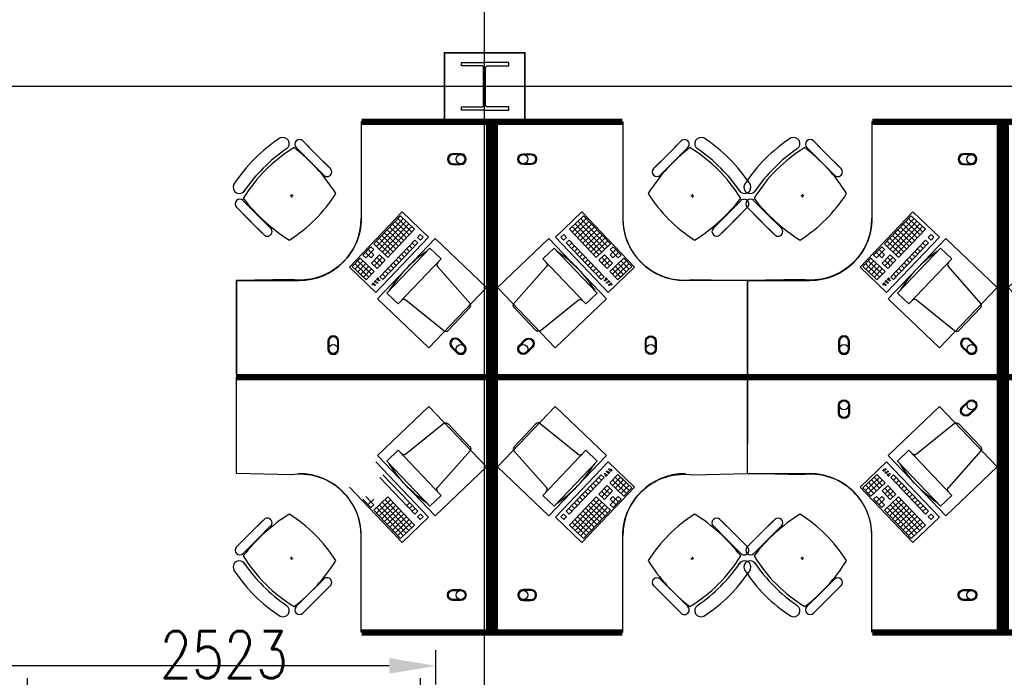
# Model space of a CAD drawing. Header units: millimetres. Extents: x -312551 to 250764, y -35891 to 59426.
# Tile 115 of 256: x -100595 to -94274, y 32414 to 36638. Entities that reach past the tile are written whole.
import ezdxf

# ---------------------------------------------------------------- set-up
doc = ezdxf.new("R2010")
doc.units = ezdxf.units.MM
doc.header["$LTSCALE"] = 2.5
for name, color, linetype in [('FO-00 - FURN$0$FURNITURE', 22, 'Continuous'), ('FO-00 - FURN$0$SP-01$0$FIT-OUT$0$FURNITURE', 22, 'Continuous'), ('NF ARCH', 4, 'Continuous'), ('NF-AS BUILT', 7, 'Continuous'), ('NF-GRIDS', 252, 'Continuous'), ('NF-SPAN', 150, 'Continuous'), ('NF-Steel columns', 6, 'Continuous')]:
    doc.layers.add(name, color=color, linetype=linetype)
doc.styles.add('ROMANS', font='romans.shx', dxfattribs={"width": 0.8})
doc.dimstyles.new('100NFDIM', dxfattribs={"dimscale": 100, "dimtxt": 3, "dimasz": 3, "dimexe": 1, "dimexo": 1, "dimgap": 1, "dimtad": 1, "dimdec": 0, "dimdsep": 46, "dimtxsty": 'ROMANS', "dimcen": 3, "dimclrd": 4, "dimclre": 4, "dimclrt": 1, "dimaunit": 1, "dimadec": 0, "dimazin": 0, "dimtfac": 1, "dimtdec": 0, "dimtmove": 0, "dimatfit": 3, "dimfxl": 0, "dimtolj": 1, "dimarcsym": 0})

# ---------------------------------------------------------------- blocks, each defined once
blk = doc.blocks.new('305')
at = {"layer": 'NF-Steel columns', "color": 2, "linetype": 'Continuous'}
for points in [[(0, -152.5), (-156, -152.5), (-156, -132), (-19.2, -132, 0.414214), (-6.5, -119.3), (-6.5, 119.3, 0.414214), (-19.2, 132), (-156, 132), (-156, 152.5), (0, 152.5)], [(0, -152.5), (149, -152.5), (149, -132), (19.2, -132, -0.414214), (6.5, -119.3), (6.5, 119.3, -0.414214), (19.2, 132), (149, 132), (149, 152.5), (0, 152.5)]]:
    blk.add_lwpolyline(points, format="xyb", dxfattribs=at)
blk = doc.blocks.new('*D197')
at = {"layer": 'Defpoints', "color": 0}
for p in [(-98022.5, 32309.3), (-100545, 32026.1), (-98022.5, 32026.1)]:
    blk.add_point(p, dxfattribs=at)
at = {"layer": 'NF ARCH', "color": 4, "lineweight": -2}
for p, q in [((-100545, 32126.1), (-100545, 32409.3)), ((-98022.5, 32126.1), (-98022.5, 32409.3)), ((-100245, 32309.3), (-98322.5, 32309.3))]:
    blk.add_line(p, q, dxfattribs=at)
at = {"layer": 'NF ARCH', "color": 4}
for points in [[(-100245, 32359.3), (-100245, 32259.3), (-100545, 32309.3)], [(-98322.5, 32359.3), (-98322.5, 32259.3), (-98022.5, 32309.3)]]:
    blk.add_solid(points, dxfattribs=at)
at = {"layer": 'NF ARCH', "color": 1, "insert": (-99283.7, 32559.3), "char_height": 300, "attachment_point": 5, "style": 'ROMANS'}
blk.add_mtext('\\A1;2523', dxfattribs=at)
blk = doc.blocks.new('FO-00 - FURN$0$SP-01$0$FIT-OUT$0$PC')
at = {"layer": 'FO-00 - FURN$0$SP-01$0$FIT-OUT$0$FURNITURE', "linetype": 'Continuous'}
for p, q in [((241.8, -93.1), (98, -236.8)), ((268.8, -92), (509.4, -294.6)), ((96.9, -263.9), (299.5, -504.5))]:
    blk.add_line(p, q, dxfattribs=at)
blk.add_lwpolyline([(276, -553.9), (346.7, -624.6), (629.5, -341.8), (558.8, -271)], close=True, dxfattribs=at)
for centre, radius, start, end in [((255.9, -107.2), 20, 49.89909, 135), ((112.2, -251), 20, 135, 220.10091), ((522.3, -279.3), 20, 229.89909, 315), ((-109.9, 114.8), 864, 303.17791, 326.82209), ((284.2, -517.4), 20, 315, 40.10091)]:
    blk.add_arc(centre, radius, start, end, dxfattribs=at)
blk = doc.blocks.new('desk')
at = {"layer": 'FO-00 - FURN$0$FURNITURE', "extrusion": (6.58823e-06, 1.6454e-07, 1)}
blk.add_line((184739.1, 75571.8, 0), (184169.1, 75571.7, 0), dxfattribs=at)
at = {"layer": 'FO-00 - FURN$0$FURNITURE'}
for p, q in [((184170.2, 75552.8), (184170.2, 74952.8)), ((183794.8, 75449.6), (183883.4, 75361)), ((183962.2, 75282.1), (183820.8, 75423.5)), ((183690.8, 75399.2), (183690.9, 75399.1)), ((183752.3, 75407.1), (183840.9, 75318.5)), ((183919.8, 75239.7), (183778.4, 75381.1)), ((183972, 75272.4), (183883.4, 75361)), ((183929.5, 75229.9), (183840.9, 75318.5)), ((183723.8, 75107.2), (183722.8, 75087.2)), ((183411.4, 75066.2), (183500, 74977.6)), ((183733.3, 75097.7), (183713.3, 75096.7)), ((183369, 75023.8), (183457.6, 74935.2)), ((183536.4, 74856.3), (183395, 74997.7)), ((183588.6, 74889), (183500, 74977.6)), ((184094.3, 74639.5), (184432.6, 74994)), ((184432.6, 74994), (184602.6, 74831.8)), ((184432.6, 74994), (184602.6, 74831.8)), ((184432.6, 74994), (184602.6, 74831.8)), ((183546.2, 74846.6), (183457.6, 74935.2)), ((184422.6, 74969), (184250, 74788.2)), ((184440.7, 74951.8), (184268.1, 74770.9)), ((184458.7, 74934.5), (184286.2, 74753.7)), ((184476.8, 74917.3), (184304.2, 74736.4)), ((184370.8, 74914.8), (184461.2, 74828.5)), ((184388.1, 74932.9), (184478.5, 74846.6)), ((184405.3, 74951), (184495.7, 74864.7)), ((184422.6, 74969), (184513, 74882.8)), ((184422.6, 74969), (184513, 74882.8)), ((184422.6, 74969), (184513, 74882.8)), ((184319, 74860.5), (184409.5, 74774.2)), ((184494.9, 74900), (184322.3, 74719.1)), ((184336.3, 74878.6), (184426.7, 74792.3)), ((184513, 74882.8), (184340.4, 74701.9)), ((184353.5, 74896.7), (184444, 74810.4)), ((184549.2, 74848.2), (184531.9, 74830.1)), ((184549.2, 74848.2), (184567.3, 74831)), ((184549.2, 74848.2), (184567.3, 74831)), ((184549.2, 74848.2), (184567.3, 74831)), ((184250, 74788.2), (184340.4, 74701.9)), ((184602.6, 74831.8), (184264.3, 74477.3)), ((184267.2, 74806.3), (184357.7, 74720)), ((184284.5, 74824.4), (184374.9, 74738.1)), ((184514.7, 74812.1), (184290.3, 74576.9)), ((184301.8, 74842.4), (184392.2, 74756.1)), ((184532.7, 74794.8), (184308.4, 74559.7)), ((184497.4, 74794), (184515.5, 74776.7)), ((184514.7, 74812.1), (184532.7, 74794.8)), ((184531.9, 74830.1), (184550, 74812.9)), ((184567.3, 74831), (184550, 74812.9)), ((184232.7, 74770.1), (184180.9, 74715.8)), ((184198.2, 74733.9), (184234.4, 74699.4)), ((184250.8, 74752.8), (184199, 74698.6)), ((184215.5, 74752), (184251.6, 74717.5)), ((184232.7, 74770.1), (184250.8, 74752.8)), ((184428.4, 74721.6), (184446.5, 74704.4)), ((184445.6, 74739.7), (184463.7, 74722.5)), ((184462.9, 74757.8), (184481, 74740.5)), ((184480.1, 74775.9), (184498.2, 74758.6)), ((184163.7, 74697.8), (184111.9, 74643.5)), ((184129.2, 74661.6), (184201.5, 74592.5)), ((184181.8, 74680.5), (184130, 74626.2)), ((184146.4, 74679.7), (184218.8, 74610.6)), ((184199.9, 74663.2), (184148.1, 74609)), ((184163.7, 74697.8), (184254.1, 74611.5)), ((184180.9, 74715.8), (184199, 74698.6)), ((184251.6, 74717.5), (184234.4, 74699.4)), ((184287, 74718.3), (184235.2, 74664.1)), ((184235.2, 74664.1), (184271.4, 74629.5)), ((184252.5, 74682.1), (184288.6, 74647.6)), ((184305.1, 74701.1), (184253.3, 74646.8)), ((184269.7, 74700.2), (184305.9, 74665.7)), ((184323.2, 74683.8), (184271.4, 74629.5)), ((184287, 74718.3), (184323.2, 74683.8)), ((184376.6, 74667.4), (184394.7, 74650.1)), ((184393.8, 74685.5), (184411.9, 74668.2)), ((184411.1, 74703.5), (184429.2, 74686.3)), ((184264.3, 74477.3), (184094.3, 74639.5)), ((184111.9, 74643.5), (184184.3, 74574.5)), ((184217.9, 74646), (184166.2, 74591.7)), ((184217.9, 74646), (184166.2, 74591.7)), ((184183.4, 74609.8), (184219.6, 74575.3)), ((184236, 74628.7), (184184.3, 74574.5)), ((184236, 74628.7), (184184.3, 74574.5)), ((184200.7, 74627.9), (184236.9, 74593.4)), ((184254.1, 74611.5), (184202.3, 74557.2)), ((184307.5, 74595), (184325.6, 74577.8)), ((184324.8, 74613.1), (184342.9, 74595.9)), ((184342.1, 74631.2), (184360.2, 74613.9)), ((184359.3, 74649.3), (184377.4, 74632)), ((183370.2, 74552.8), (183770.2, 74552.8)), ((183370.2, 73952.8), (183370.2, 74552.8)), ((184166.2, 74591.7), (184202.3, 74557.2)), ((184248.1, 74538.9), (184237.6, 74527.9)), ((184249.5, 74537.5), (184239.1, 74526.5)), ((184251, 74536.1), (184240.5, 74525.1)), ((184252.4, 74534.7), (184241.9, 74523.8)), ((184262.7, 74554.2), (184253.1, 74544.1)), ((184264.1, 74552.8), (184254.5, 74542.7)), ((184265.6, 74551.4), (184256, 74541.3)), ((184267, 74550), (184257.4, 74540)), ((184278.6, 74571.2), (184267.6, 74559.7)), ((184280.1, 74569.9), (184269.1, 74558.3)), ((184281.5, 74568.5), (184270.5, 74557)), ((184283, 74567.1), (184272, 74555.6)), ((184290.3, 74576.9), (184308.4, 74559.7))]:
    blk.add_line(p, q, dxfattribs=at)
at = {"layer": 'FO-00 - FURN$0$FURNITURE', "const_width": 40}
blk.add_lwpolyline([(183370.2, 73932.8), (184990.2, 73932.8), (184990.2, 75572.7), (184172.4, 75572.7)], dxfattribs=at)
at = {"layer": 'FO-00 - FURN$0$FURNITURE', "elevation": 0}
blk.add_lwpolyline([(184169, 75571.8), (184170.2, 74952.8, -0.455459), (183720.2, 74559.7), (183370.2, 74552.8), (183370.2, 73932.8), (184990.2, 73932.8), (184990.2, 75572.7)], format="xyb", close=True, dxfattribs=at)
at = {"layer": 'FO-00 - FURN$0$FURNITURE'}
for points in [[(184758.5, 75367.8, 1), (184758.5, 75297.8), (184808.5, 75297.8, 1), (184808.5, 75367.8)], [(184758.5, 75361.8, 1), (184758.5, 75303.8), (184808.5, 75303.8, 1), (184808.5, 75361.8)], [(184025.2, 74163.3, 1), (183955.2, 74163.3), (183955.2, 74113.3, 1), (184025.2, 74113.3)], [(184019.2, 74163.3, 1), (183961.2, 74163.3), (183961.2, 74113.3, 1), (184019.2, 74113.3)], [(184798.7, 74173.6, 1), (184749.2, 74124.1), (184784.5, 74088.8, 1), (184834, 74138.2)], [(184794.4, 74169.4, 1), (184753.4, 74128.3), (184788.8, 74093, 1), (184829.8, 74134)]]:
    blk.add_lwpolyline(points, format="xyb", close=True, dxfattribs=at)
blk.add_lwpolyline([(184644.1, 74823.3), (184274.1, 74435.5), (184604, 74120.7), (184974, 74508.5)], close=True, dxfattribs=at)
for centre, radius in [((184808.5, 75332.8), 29), ((184271.7, 74539.4), 3), ((184285.5, 74553.8), 3), ((184257.9, 74524.9), 3), ((183990.2, 74113.3), 29), ((184809.3, 74113.5), 29)]:
    blk.add_circle(centre, radius, dxfattribs=at)
for centre, radius, start, end in [((184191.8, 74628.2), 1000, 122.78732, 147.21305), ((183667.5, 75432.3), 40.4, 305.20982, 115.06842), ((183773.6, 75428.4), 30, 45.00019, 225.00019), ((184263.2, 74555.3), 1000, 121.61039, 148.25865), ((184249.1, 74569.4), 1000, 123.93667, 146.14435), ((183051.9, 74513.2), 1127.4, 32.06044, 52.44572), ((183950.8, 75251.2), 30, 225.00019, 45.00019), ((183387.8, 75152.6), 40.4, 154.93196, 331.98006), ((183166.2, 75652.4), 1000, 302.8675, 327.2662), ((183390.2, 75045), 30, 45.00019, 225.00019), ((184306.9, 75768.2), 1127.4, 217.52757, 237.96558), ((183770.2, 74952.8), 400, 270.00019, 0.00019), ((183567.4, 74867.8), 30, 225.00019, 45.00019)]:
    blk.add_arc(centre, radius, start, end, dxfattribs=at)
at = {"layer": 'FO-00 - FURN$0$FURNITURE', "rotation": 181.3405219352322}
blk.add_blockref('FO-00 - FURN$0$SP-01$0$FIT-OUT$0$PC', (184971.6, 74145.1), dxfattribs=at)
blk = doc.blocks.new('DESK-SEATS 4')
at = {"layer": 'FO-00 - FURN$0$FURNITURE', "extrusion": (6.58823e-06, 1.6454e-07, 1)}
blk.add_line((96245, 18359.4, 0), (95675, 18359.3, 0), dxfattribs=at)
at = {"layer": 'FO-00 - FURN$0$FURNITURE'}
for p, q in [((95676.1, 18340.4), (95676.1, 17740.4)), ((97355.2, 18340.4), (97355.2, 17740.4)), ((95300.7, 18237.2), (95389.3, 18148.6)), ((95468.1, 18069.7), (95326.7, 18211.1)), ((97563.1, 18069.7), (97704.5, 18211.1)), ((97730.6, 18237.2), (97642, 18148.6)), ((95196.7, 18186.8), (95196.8, 18186.7)), ((95258.3, 18194.7), (95346.9, 18106.1)), ((95425.7, 18027.3), (95284.3, 18168.7)), ((95477.9, 18060), (95389.3, 18148.6)), ((97553.4, 18060), (97642, 18148.6)), ((97605.6, 18027.3), (97747, 18168.7)), ((97773, 18194.7), (97684.4, 18106.1)), ((97834.6, 18186.8), (97834.5, 18186.7)), ((95435.5, 18017.5), (95346.9, 18106.1)), ((97595.8, 18017.5), (97684.4, 18106.1)), ((95229.8, 17894.8), (95228.7, 17874.8)), ((97801.5, 17894.8), (97802.5, 17874.8)), ((94917.3, 17853.8), (95005.9, 17765.2)), ((95239.2, 17885.3), (95219.3, 17884.3)), ((97792, 17885.3), (97812, 17884.3)), ((98114, 17853.8), (98025.4, 17765.2)), ((94874.9, 17811.4), (94963.5, 17722.8)), ((95042.4, 17643.9), (94900.9, 17785.3)), ((95094.5, 17676.6), (95005.9, 17765.2)), ((95600.2, 17427.1), (95938.5, 17781.6)), ((95938.5, 17781.6), (96108.5, 17619.4)), ((95938.5, 17781.6), (96108.5, 17619.4)), ((95938.5, 17781.6), (96108.5, 17619.4)), ((97092.8, 17781.6), (96922.7, 17619.4)), ((97092.8, 17781.6), (96922.7, 17619.4)), ((97092.8, 17781.6), (96922.7, 17619.4)), ((97431, 17427.1), (97092.8, 17781.6)), ((97936.8, 17676.6), (98025.4, 17765.2)), ((97988.9, 17643.9), (98130.3, 17785.3)), ((98156.4, 17811.4), (98067.8, 17722.8)), ((95052.1, 17634.2), (94963.5, 17722.8)), ((95928.5, 17756.6), (95755.9, 17575.8)), ((95946.6, 17739.4), (95774, 17558.5)), ((95964.7, 17722.1), (95792.1, 17541.3)), ((95982.7, 17704.9), (95810.2, 17524)), ((95876.7, 17702.4), (95967.1, 17616.1)), ((95894, 17720.5), (95984.4, 17634.2)), ((95911.2, 17738.6), (96001.7, 17652.3)), ((95928.5, 17756.6), (96018.9, 17670.3)), ((95928.5, 17756.6), (96018.9, 17670.3)), ((95928.5, 17756.6), (96018.9, 17670.3)), ((97102.8, 17756.6), (97012.4, 17670.3)), ((97102.8, 17756.6), (97012.4, 17670.3)), ((97102.8, 17756.6), (97012.4, 17670.3)), ((97120, 17738.6), (97029.6, 17652.3)), ((97137.3, 17720.5), (97046.9, 17634.2)), ((97048.5, 17704.9), (97221.1, 17524)), ((97154.6, 17702.4), (97064.1, 17616.1)), ((97066.6, 17722.1), (97239.2, 17541.3)), ((97084.7, 17739.4), (97257.3, 17558.5)), ((97102.8, 17756.6), (97275.4, 17575.8)), ((97979.2, 17634.2), (98067.8, 17722.8)), ((95824.9, 17648.1), (95915.4, 17561.8)), ((96000.8, 17687.6), (95828.2, 17506.7)), ((95842.2, 17666.2), (95932.6, 17579.9)), ((96018.9, 17670.3), (95846.3, 17489.5)), ((95859.4, 17684.3), (95949.9, 17598)), ((97012.4, 17670.3), (97184.9, 17489.5)), ((97030.4, 17687.6), (97203, 17506.7)), ((97171.8, 17684.3), (97081.4, 17598)), ((97189.1, 17666.2), (97098.6, 17579.9)), ((97206.3, 17648.1), (97115.9, 17561.8)), ((95755.9, 17575.8), (95846.3, 17489.5)), ((96108.5, 17619.4), (95770.2, 17264.9)), ((95773.2, 17593.9), (95863.6, 17507.6)), ((95790.4, 17611.9), (95880.8, 17525.7)), ((96020.6, 17599.7), (95796.2, 17364.5)), ((95807.7, 17630), (95898.1, 17543.7)), ((96038.7, 17582.4), (95814.3, 17347.3)), ((96003.3, 17581.6), (96021.4, 17564.3)), ((96020.6, 17599.7), (96038.7, 17582.4)), ((96055.1, 17635.8), (96037.8, 17617.7)), ((96037.8, 17617.7), (96055.9, 17600.5)), ((96055.1, 17635.8), (96073.2, 17618.6)), ((96055.1, 17635.8), (96073.2, 17618.6)), ((96055.1, 17635.8), (96073.2, 17618.6)), ((96073.2, 17618.6), (96055.9, 17600.5)), ((96922.7, 17619.4), (97261, 17264.9)), ((96976.2, 17635.8), (96958.1, 17618.6)), ((96976.2, 17635.8), (96958.1, 17618.6)), ((96976.2, 17635.8), (96958.1, 17618.6)), ((96958.1, 17618.6), (96975.4, 17600.5)), ((96993.4, 17617.7), (96975.4, 17600.5)), ((96976.2, 17635.8), (96993.4, 17617.7)), ((97010.7, 17599.7), (96992.6, 17582.4)), ((96992.6, 17582.4), (97217, 17347.3)), ((97028, 17581.6), (97009.9, 17564.3)), ((97010.7, 17599.7), (97235.1, 17364.5)), ((97223.6, 17630), (97133.2, 17543.7)), ((97240.9, 17611.9), (97150.4, 17525.7)), ((97258.1, 17593.9), (97167.7, 17507.6)), ((97275.4, 17575.8), (97184.9, 17489.5)), ((95738.6, 17557.7), (95686.9, 17503.4)), ((95704.1, 17521.5), (95740.3, 17487)), ((95756.7, 17540.4), (95704.9, 17486.2)), ((95721.4, 17539.6), (95757.5, 17505.1)), ((95738.6, 17557.7), (95756.7, 17540.4)), ((95951.5, 17527.3), (95969.6, 17510)), ((95968.8, 17545.4), (95986.9, 17528.1)), ((95986.1, 17563.5), (96004.1, 17546.2)), ((97045.2, 17563.5), (97027.1, 17546.2)), ((97062.5, 17545.4), (97044.4, 17528.1)), ((97079.7, 17527.3), (97061.6, 17510)), ((97309.9, 17539.6), (97273.7, 17505.1)), ((97292.6, 17557.7), (97274.5, 17540.4)), ((97274.5, 17540.4), (97326.3, 17486.2)), ((97327.2, 17521.5), (97291, 17487)), ((97292.6, 17557.7), (97344.4, 17503.4)), ((95669.6, 17485.3), (95617.8, 17431.1)), ((95635.1, 17449.2), (95707.4, 17380.1)), ((95687.7, 17468.1), (95635.9, 17413.8)), ((95652.3, 17467.3), (95724.7, 17398.2)), ((95705.8, 17450.8), (95654, 17396.6)), ((95669.6, 17485.3), (95760, 17399)), ((95686.9, 17503.4), (95704.9, 17486.2)), ((95757.5, 17505.1), (95740.3, 17487)), ((95792.9, 17505.9), (95741.1, 17451.7)), ((95741.1, 17451.7), (95777.3, 17417.1)), ((95758.4, 17469.7), (95794.5, 17435.2)), ((95811, 17488.7), (95759.2, 17434.4)), ((95775.6, 17487.8), (95811.8, 17453.3)), ((95829.1, 17471.4), (95777.3, 17417.1)), ((95792.9, 17505.9), (95829.1, 17471.4)), ((95882.5, 17455), (95900.6, 17437.7)), ((95899.8, 17473), (95917.8, 17455.8)), ((95917, 17491.1), (95935.1, 17473.9)), ((95934.3, 17509.2), (95952.4, 17492)), ((97097, 17509.2), (97078.9, 17492)), ((97114.3, 17491.1), (97096.2, 17473.9)), ((97131.5, 17473), (97113.4, 17455.8)), ((97148.8, 17455), (97130.7, 17437.7)), ((97238.4, 17505.9), (97202.2, 17471.4)), ((97202.2, 17471.4), (97254, 17417.1)), ((97255.6, 17487.8), (97219.5, 17453.3)), ((97220.3, 17488.7), (97272.1, 17434.4)), ((97272.9, 17469.7), (97236.7, 17435.2)), ((97238.4, 17505.9), (97290.2, 17451.7)), ((97290.2, 17451.7), (97254, 17417.1)), ((97361.7, 17485.3), (97271.2, 17399)), ((97273.7, 17505.1), (97291, 17487)), ((97378.9, 17467.3), (97306.6, 17398.2)), ((97396.2, 17449.2), (97323.8, 17380.1)), ((97325.5, 17450.8), (97377.3, 17396.6)), ((97344.4, 17503.4), (97326.3, 17486.2)), ((97343.6, 17468.1), (97395.4, 17413.8)), ((97361.7, 17485.3), (97413.5, 17431.1)), ((95770.2, 17264.9), (95600.2, 17427.1)), ((95617.8, 17431.1), (95690.2, 17362)), ((95723.9, 17433.6), (95672.1, 17379.3)), ((95723.9, 17433.6), (95672.1, 17379.3)), ((95689.3, 17397.4), (95725.5, 17362.9)), ((95741.9, 17416.3), (95690.2, 17362)), ((95741.9, 17416.3), (95690.2, 17362)), ((95706.6, 17415.5), (95742.8, 17381)), ((95760, 17399), (95708.2, 17344.8)), ((95830.7, 17400.7), (95848.8, 17383.4)), ((95848, 17418.8), (95866.1, 17401.5)), ((95865.2, 17436.9), (95883.3, 17419.6)), ((97166, 17436.9), (97147.9, 17419.6)), ((97183.3, 17418.8), (97165.2, 17401.5)), ((97200.5, 17400.7), (97182.5, 17383.4)), ((97261, 17264.9), (97431, 17427.1)), ((97271.2, 17399), (97323, 17344.8)), ((97324.7, 17415.5), (97288.5, 17381)), ((97289.3, 17416.3), (97341.1, 17362)), ((97289.3, 17416.3), (97341.1, 17362)), ((97341.9, 17397.4), (97305.8, 17362.9)), ((97307.4, 17433.6), (97359.2, 17379.3)), ((97307.4, 17433.6), (97359.2, 17379.3)), ((97413.5, 17431.1), (97341.1, 17362)), ((94876.1, 17340.4), (95276.1, 17340.4)), ((94876.1, 16740.4), (94876.1, 17340.4)), ((94876.1, 16740.4), (94876.1, 17340.4)), ((95672.1, 17379.3), (95708.2, 17344.8)), ((95754, 17326.5), (95743.5, 17315.5)), ((95755.4, 17325.1), (95745, 17314.1)), ((95756.9, 17323.7), (95746.4, 17312.7)), ((95758.3, 17322.3), (95747.9, 17311.4)), ((95768.6, 17341.8), (95759, 17331.7)), ((95770, 17340.4), (95760.4, 17330.3)), ((95771.5, 17339), (95761.9, 17328.9)), ((95772.9, 17337.6), (95763.3, 17327.6)), ((95784.6, 17358.8), (95773.6, 17347.3)), ((95786, 17357.5), (95775, 17345.9)), ((95787.5, 17356.1), (95776.4, 17344.5)), ((95788.9, 17354.7), (95777.9, 17343.2)), ((95796.2, 17364.5), (95814.3, 17347.3)), ((95813.5, 17382.6), (95831.5, 17365.4)), ((97217.8, 17382.6), (97199.7, 17365.4)), ((97235.1, 17364.5), (97217, 17347.3)), ((97242.4, 17354.7), (97253.4, 17343.2)), ((97243.8, 17356.1), (97254.8, 17344.5)), ((97245.3, 17357.5), (97256.3, 17345.9)), ((97246.7, 17358.8), (97257.7, 17347.3)), ((97258.4, 17337.6), (97268, 17327.6)), ((97259.8, 17339), (97269.4, 17328.9)), ((97261.3, 17340.4), (97270.9, 17330.3)), ((97262.7, 17341.8), (97272.3, 17331.7)), ((97273, 17322.3), (97283.4, 17311.4)), ((97274.4, 17323.7), (97284.9, 17312.7)), ((97275.8, 17325.1), (97286.3, 17314.1)), ((97277.3, 17326.5), (97287.8, 17315.5)), ((97359.2, 17379.3), (97323, 17344.8)), ((98155.2, 17340.4), (97755.2, 17340.4)), ((98155.2, 16740.4), (98155.2, 17340.4)), ((96108.5, 15821.3), (95770.2, 16175.8)), ((96922.7, 15821.3), (97261, 16175.8)), ((97261, 16175.8), (97431, 16013.6)), ((97273, 16118.4), (97283.4, 16129.4)), ((97274.4, 16117), (97284.9, 16128)), ((97275.8, 16115.6), (97286.3, 16126.6)), ((97277.3, 16114.3), (97287.8, 16125.2)), ((96020.5, 15841.1), (95796.2, 16076.2)), ((96038.6, 15858.3), (95814.3, 16093.4)), ((96992.6, 15858.3), (97217, 16093.4)), ((97010.7, 15841.1), (97235.1, 16076.2)), ((97200.5, 16040), (97182.5, 16057.3)), ((97217.8, 16058.1), (97199.7, 16075.4)), ((97235.1, 16076.2), (97217, 16093.4)), ((97242.4, 16086), (97253.4, 16097.5)), ((97243.8, 16084.6), (97254.8, 16096.2)), ((97245.3, 16083.3), (97256.3, 16094.8)), ((97246.7, 16081.9), (97257.7, 16093.4)), ((97258.4, 16103.1), (97268, 16113.2)), ((97259.8, 16101.7), (97269.4, 16111.8)), ((97261.3, 16100.3), (97270.9, 16110.4)), ((97262.7, 16099), (97272.3, 16109)), ((97271.2, 16041.7), (97323, 16095.9)), ((97324.7, 16025.2), (97288.5, 16059.7)), ((97289.3, 16024.4), (97341.1, 16078.7)), ((97289.3, 16024.4), (97341.1, 16078.7)), ((97341.9, 16043.3), (97305.8, 16077.8)), ((97307.4, 16007.1), (97359.2, 16061.4)), ((97307.4, 16007.1), (97359.2, 16061.4)), ((97359.2, 16061.4), (97323, 16095.9)), ((97396.2, 15991.5), (97323.8, 16060.6)), ((97413.5, 16009.6), (97341.1, 16078.7)), ((95600.2, 16013.6), (95938.5, 15659.1)), ((97431, 16013.6), (97092.8, 15659.1)), ((97148.8, 15985.7), (97130.7, 16003)), ((97166, 16003.8), (97147.9, 16021.1)), ((97183.3, 16021.9), (97165.2, 16039.2)), ((97202.2, 15969.3), (97254, 16023.6)), ((97220.3, 15952.1), (97272.1, 16006.3)), ((97272.9, 15971), (97236.7, 16005.5)), ((97290.2, 15989.1), (97254, 16023.6)), ((97361.7, 15955.4), (97271.2, 16041.7)), ((97378.9, 15973.5), (97306.6, 16042.5)), ((97325.5, 15989.9), (97377.3, 16044.1)), ((97343.6, 15972.6), (97395.4, 16026.9)), ((97361.7, 15955.4), (97413.5, 16009.6)), ((95738.6, 15883), (95686.8, 15937.3)), ((95756.7, 15900.3), (95704.9, 15954.5)), ((95721.3, 15901.1), (95757.5, 15935.6)), ((95755.9, 15864.9), (95846.3, 15951.2)), ((95773.1, 15846.8), (95863.6, 15933.1)), ((96000.8, 15753.1), (95828.2, 15934)), ((96018.9, 15770.4), (95846.3, 15951.2)), ((97012.4, 15770.4), (97184.9, 15951.2)), ((97030.4, 15753.1), (97203, 15934)), ((97079.7, 15913.4), (97061.6, 15930.7)), ((97097, 15931.5), (97078.9, 15948.7)), ((97114.3, 15949.6), (97096.2, 15966.8)), ((97131.5, 15967.7), (97113.4, 15984.9)), ((97258.1, 15846.8), (97167.7, 15933.1)), ((97275.4, 15864.9), (97184.9, 15951.2)), ((97238.4, 15934.8), (97202.2, 15969.3)), ((97255.6, 15952.9), (97219.5, 15987.4)), ((97238.4, 15934.8), (97290.2, 15989.1)), ((97273.7, 15935.6), (97291, 15953.7)), ((97309.9, 15901.1), (97273.7, 15935.6)), ((97274.5, 15900.3), (97326.3, 15954.5)), ((97327.2, 15919.2), (97291, 15953.7)), ((97292.6, 15883), (97344.4, 15937.3)), ((97344.4, 15937.3), (97326.3, 15954.5)), ((95738.6, 15883), (95756.7, 15900.3)), ((95946.5, 15701.3), (95773.9, 15882.2)), ((95790.4, 15828.8), (95880.8, 15915.1)), ((95964.6, 15718.6), (95792, 15899.5)), ((95807.6, 15810.7), (95898.1, 15897)), ((95982.7, 15735.8), (95810.1, 15916.7)), ((95824.9, 15792.6), (95915.3, 15878.9)), ((95968.8, 15895.3), (95986.9, 15912.6)), ((95986, 15877.2), (96004.1, 15894.5)), ((96003.3, 15859.1), (96021.4, 15876.4)), ((97028, 15859.1), (97009.9, 15876.4)), ((97045.2, 15877.2), (97027.1, 15894.5)), ((97062.5, 15895.3), (97044.4, 15912.6)), ((97048.5, 15735.8), (97221.1, 15916.7)), ((97066.6, 15718.6), (97239.2, 15899.5)), ((97084.7, 15701.3), (97257.3, 15882.2)), ((97206.3, 15792.6), (97115.9, 15878.9)), ((97223.6, 15810.7), (97133.2, 15897)), ((97240.9, 15828.8), (97150.4, 15915.1)), ((97292.6, 15883), (97274.5, 15900.3)), ((95052.1, 15806.5), (94963.5, 15717.9)), ((95928.5, 15684.1), (95755.9, 15864.9)), ((95842.2, 15774.5), (95932.6, 15860.8)), ((95859.4, 15756.4), (95949.9, 15842.7)), ((95876.7, 15738.3), (95967.1, 15824.6)), ((95893.9, 15720.2), (95984.4, 15806.5)), ((95938.5, 15659.1), (96108.5, 15821.3)), ((95938.5, 15659.1), (96108.5, 15821.3)), ((95938.5, 15659.1), (96108.5, 15821.3)), ((96020.5, 15841.1), (96038.6, 15858.3)), ((96037.8, 15823), (96055.9, 15840.2)), ((96055.1, 15804.9), (96037.8, 15823)), ((96055.1, 15804.9), (96073.1, 15822.1)), ((96055.1, 15804.9), (96073.1, 15822.1)), ((96055.1, 15804.9), (96073.1, 15822.1)), ((96073.1, 15822.1), (96055.9, 15840.2)), ((97092.8, 15659.1), (96922.7, 15821.3)), ((97092.8, 15659.1), (96922.7, 15821.3)), ((97092.8, 15659.1), (96922.7, 15821.3)), ((96958.1, 15822.1), (96975.4, 15840.2)), ((96976.2, 15804.9), (96958.1, 15822.1)), ((96976.2, 15804.9), (96958.1, 15822.1)), ((96976.2, 15804.9), (96958.1, 15822.1)), ((96993.4, 15823), (96975.4, 15840.2)), ((96976.2, 15804.9), (96993.4, 15823)), ((97010.7, 15841.1), (96992.6, 15858.3)), ((97137.3, 15720.2), (97046.9, 15806.5)), ((97154.6, 15738.3), (97064.1, 15824.6)), ((97171.8, 15756.4), (97081.4, 15842.7)), ((97189.1, 15774.5), (97098.6, 15860.8)), ((97102.8, 15684.1), (97275.4, 15864.9)), ((97979.2, 15806.5), (98067.8, 15717.9)), ((95042.3, 15796.8), (94900.9, 15655.4)), ((95094.5, 15764.1), (95005.9, 15675.5)), ((95911.2, 15702.2), (96001.6, 15788.5)), ((95928.5, 15684.1), (96018.9, 15770.4)), ((95928.5, 15684.1), (96018.9, 15770.4)), ((95928.5, 15684.1), (96018.9, 15770.4)), ((97102.8, 15684.1), (97012.4, 15770.4)), ((97102.8, 15684.1), (97012.4, 15770.4)), ((97102.8, 15684.1), (97012.4, 15770.4)), ((97120, 15702.2), (97029.6, 15788.5)), ((97936.7, 15764.1), (98025.3, 15675.5)), ((97988.9, 15796.8), (98130.3, 15655.4)), ((94874.9, 15629.3), (94963.5, 15717.9)), ((95676.1, 15100.4), (95676.1, 15700.4)), ((97355.1, 15100.4), (97355.1, 15700.4)), ((98156.4, 15629.3), (98067.8, 15717.9)), ((94917.3, 15586.9), (95005.9, 15675.5)), ((98113.9, 15586.9), (98025.3, 15675.5)), ((95239.2, 15555.4), (95219.2, 15556.4)), ((95229.7, 15545.9), (95228.7, 15565.9)), ((97792, 15555.4), (97812, 15556.4)), ((97801.5, 15545.9), (97802.5, 15565.9)), ((95425.7, 15413.4), (95284.3, 15272)), ((95468.1, 15371), (95326.7, 15229.6)), ((95435.4, 15423.2), (95346.8, 15334.6)), ((95477.8, 15380.8), (95389.3, 15292.2)), ((97553.4, 15380.8), (97642, 15292.2)), ((97563.1, 15371), (97704.5, 15229.6)), ((97595.8, 15423.2), (97684.4, 15334.6)), ((97605.5, 15413.4), (97746.9, 15272)), ((95258.2, 15246), (95346.8, 15334.6)), ((97773, 15246), (97684.4, 15334.6)), ((95196.7, 15253.9), (95196.7, 15254)), ((95300.7, 15203.6), (95389.3, 15292.2)), ((97730.6, 15203.6), (97642, 15292.2)), ((97834.6, 15253.9), (97834.5, 15254))]:
    blk.add_line(p, q, dxfattribs=at)
at = {"layer": 'FO-00 - FURN$0$FURNITURE', "extrusion": (-6.58823e-06, 1.6454e-07, 1)}
blk.add_line((96786.2, 18359.4, 0), (97356.2, 18359.3, 0), dxfattribs=at)
at = {"layer": 'FO-00 - FURN$0$FURNITURE', "const_width": 40}
for points in [[(94876.1, 16720.4), (96496.1, 16720.4), (96496.1, 18360.3), (95678.3, 18360.3)], [(98155.2, 16720.4), (96535.2, 16720.4), (96535.2, 18360.3), (97353, 18360.3)], [(94876.1, 16720.4), (96496.1, 16720.3), (96496.1, 15080.4), (95678.3, 15080.5)], [(98155.1, 16720.4), (96535.1, 16720.3), (96535.1, 15080.4), (97352.9, 15080.5)]]:
    blk.add_lwpolyline(points, dxfattribs=at)
at = {"layer": 'FO-00 - FURN$0$FURNITURE', "elevation": 0}
for points in [[(95674.9, 18359.4), (95676.1, 17740.4, -0.455459), (95226.1, 17347.3), (94876.1, 17340.4), (94876.1, 16720.4), (96496.1, 16720.4), (96496.1, 18360.3)], [(97356.4, 18359.4), (97355.2, 17740.4, 0.455459), (97805.1, 17347.3), (98155.2, 17340.4), (98155.2, 16720.4), (96535.2, 16720.4), (96535.2, 18360.3)], [(95674.8, 15081.3), (95676.1, 15700.4, 0.455459), (95226.1, 16093.4), (94876.1, 16100.4), (94876.1, 16720.4), (96496.1, 16720.4), (96496.1, 15080.4)], [(97356.4, 15081.3), (97355.1, 15700.4, -0.455459), (97805.1, 16093.4), (98155.1, 16100.4), (98155.1, 16720.4), (96535.1, 16720.4), (96535.1, 15080.4)]]:
    blk.add_lwpolyline(points, format="xyb", close=True, dxfattribs=at)
at = {"layer": 'FO-00 - FURN$0$FURNITURE'}
for points in [[(96264.4, 18155.4, 1), (96264.4, 18085.4), (96314.4, 18085.4, 1), (96314.4, 18155.4)], [(96264.4, 18149.4, 1), (96264.4, 18091.4), (96314.4, 18091.4, 1), (96314.4, 18149.4)], [(96766.9, 18155.4, -1), (96766.9, 18085.4), (96716.9, 18085.4, -1), (96716.9, 18155.4)], [(96766.9, 18149.4, -1), (96766.9, 18091.4), (96716.9, 18091.4, -1), (96716.9, 18149.4)], [(95531.1, 16950.9, 1), (95461.1, 16950.9), (95461.1, 16900.9, 1), (95531.1, 16900.9)], [(95525.1, 16950.9, 1), (95467.1, 16950.9), (95467.1, 16900.9, 1), (95525.1, 16900.9)], [(96304.6, 16961.2, 1), (96255.1, 16911.7), (96290.4, 16876.3, 1), (96339.9, 16925.8)], [(96300.3, 16957, 1), (96259.3, 16915.9), (96294.7, 16880.6, 1), (96335.7, 16921.6)], [(96726.7, 16961.2, -1), (96776.2, 16911.7), (96740.8, 16876.3, -1), (96691.3, 16925.8)], [(96730.9, 16957, -1), (96772, 16915.9), (96736.6, 16880.6, -1), (96695.6, 16921.6)], [(97500.2, 16950.9, -1), (97570.2, 16950.9), (97570.2, 16900.9, -1), (97500.2, 16900.9)], [(97506.2, 16950.9, -1), (97564.2, 16950.9), (97564.2, 16900.9, -1), (97506.2, 16900.9)], [(96264.3, 15285.4, -1), (96264.3, 15355.4), (96314.3, 15355.4, -1), (96314.3, 15285.4)], [(96264.3, 15291.4, -1), (96264.3, 15349.4), (96314.3, 15349.4, -1), (96314.3, 15291.4)], [(96766.9, 15285.4, 1), (96766.9, 15355.4), (96716.9, 15355.4, 1), (96716.9, 15285.4)], [(96766.9, 15291.4, 1), (96766.9, 15349.4), (96716.9, 15349.4, 1), (96716.9, 15291.4)]]:
    blk.add_lwpolyline(points, format="xyb", close=True, dxfattribs=at)
for points in [[(96150, 17610.9), (95780, 17223.1), (96109.9, 16908.3), (96479.9, 17296)], [(96881.3, 17610.9), (97251.3, 17223.1), (96921.4, 16908.3), (96551.4, 17296)], [(96150, 15829.9), (95780, 16217.6), (96109.8, 16532.4), (96479.9, 16144.7)], [(96881.3, 15829.9), (97251.3, 16217.6), (96921.4, 16532.4), (96551.4, 16144.7)]]:
    blk.add_lwpolyline(points, close=True, dxfattribs=at)
for centre, radius in [((96314.4, 18120.4), 29), ((96716.9, 18120.4), 29), ((95777.6, 17327), 3), ((95791.4, 17341.4), 3), ((97239.8, 17341.4), 3), ((97253.6, 17327), 3), ((95763.8, 17312.5), 3), ((97267.4, 17312.5), 3), ((95496.1, 16900.9), 29), ((96315.2, 16901.1), 29), ((96716.1, 16901.1), 29), ((97535.2, 16900.9), 29), ((97267.4, 16128.2), 3), ((97239.8, 16099.3), 3), ((97253.6, 16113.7), 3), ((96314.3, 15320.4), 29), ((96716.9, 15320.4), 29)]:
    blk.add_circle(centre, radius, dxfattribs=at)
for centre, radius, start, end in [((95697.7, 17415.8), 1000, 122.78732, 147.21305), ((95173.4, 18219.9), 40.4, 305.20982, 115.06842), ((95279.5, 18215.9), 30, 45.00019, 225.00019), ((97751.8, 18215.9), 30, 314.99981, 134.99981), ((97857.9, 18219.9), 40.4, 64.93158, 234.79018), ((97333.5, 17415.8), 1000, 32.78695, 57.21268), ((95769.1, 17342.9), 1000, 121.61039, 148.25865), ((95755, 17357), 1000, 123.93667, 146.14435), ((94557.8, 17300.8), 1127.4, 32.06044, 52.44572), ((98473.5, 17300.8), 1127.4, 127.55428, 147.93956), ((97262.2, 17342.9), 1000, 31.74135, 58.38961), ((97276.2, 17357), 1000, 33.85565, 56.06333), ((95456.7, 18038.7), 30, 225.00019, 45.00019), ((97574.6, 18038.7), 30, 134.99981, 314.99981), ((94893.7, 17940.2), 40.4, 154.93196, 331.98006), ((98137.6, 17940.2), 40.4, 208.01994, 25.06804), ((94672.1, 18440), 1000, 302.8675, 327.2662), ((98359.2, 18440), 1000, 212.7338, 237.1325), ((94896.1, 17832.6), 30, 45.00019, 225.00019), ((95812.8, 18555.8), 1127.4, 217.52757, 237.96558), ((97218.5, 18555.8), 1127.4, 302.03442, 322.47243), ((98135.2, 17832.6), 30, 314.99981, 134.99981), ((95276.1, 17740.4), 400, 270.00019, 0.00019), ((97755.2, 17740.4), 400, 179.99981, 269.99981), ((95073.3, 17655.4), 30, 225.00019, 45.00019), ((97958, 17655.4), 30, 134.99981, 314.99981), ((95276.1, 15700.4), 400, 359.99981, 89.99981), ((97755.1, 15700.4), 400, 90.00019, 180.00019), ((95812.8, 14884.9), 1127.4, 122.03442, 142.47243), ((95073.3, 15785.3), 30, 314.99981, 134.99981), ((94672.1, 15000.8), 1000, 32.7338, 57.1325), ((98359.2, 15000.8), 1000, 122.8675, 147.2662), ((97218.4, 14884.9), 1127.4, 37.52757, 57.96558), ((97957.9, 15785.3), 30, 45.00019, 225.00019), ((94896.1, 15608.1), 30, 134.99981, 314.99981), ((98135.1, 15608.1), 30, 225.00019, 45.00019), ((95769.1, 16097.8), 1000, 211.74135, 238.38961), ((97262.1, 16097.8), 1000, 301.61039, 328.25865), ((94893.7, 15500.5), 40.4, 28.01994, 205.06804), ((95755, 16083.7), 1000, 213.85565, 236.06333), ((94557.8, 16139.9), 1127.4, 307.55428, 327.93956), ((98473.4, 16139.9), 1127.4, 212.06044, 232.44572), ((97276.2, 16083.7), 1000, 303.93667, 326.14435), ((98137.5, 15500.5), 40.4, 334.93196, 151.98006), ((95697.7, 16024.9), 1000, 212.78695, 237.21268), ((95456.6, 15402), 30, 314.99981, 134.99981), ((97574.6, 15402), 30, 45.00019, 225.00019), ((97333.5, 16024.9), 1000, 302.78732, 327.21305), ((95173.3, 15220.8), 40.4, 244.93158, 54.79018), ((95279.4, 15224.8), 30, 134.99981, 314.99981), ((97751.8, 15224.8), 30, 225.00019, 45.00019), ((97857.9, 15220.8), 40.4, 125.20982, 295.06842)]:
    blk.add_arc(centre, radius, start, end, dxfattribs=at)
at = {"layer": 'FO-00 - FURN$0$FURNITURE', "rotation": 181.3405219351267}
blk.add_blockref('FO-00 - FURN$0$SP-01$0$FIT-OUT$0$PC', (96477.5, 16932.7), dxfattribs=at)
at = {"layer": 'FO-00 - FURN$0$FURNITURE', "extrusion": (2.60602e-30, 6.3055e-29, -1), "zscale": -1, "rotation": 181.3405219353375}
blk.add_blockref('FO-00 - FURN$0$SP-01$0$FIT-OUT$0$PC', (-96553.7, 16932.7), dxfattribs=at)
at = {"layer": 'FO-00 - FURN$0$FURNITURE', "xscale": -1, "rotation": 358.6594780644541}
blk.add_blockref('FO-00 - FURN$0$SP-01$0$FIT-OUT$0$PC', (96477.5, 16508), dxfattribs=at)
at = {"layer": 'FO-00 - FURN$0$FURNITURE', "extrusion": (2.60602e-30, -6.3055e-29, -1), "xscale": -1, "zscale": -1, "rotation": 358.6594780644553}
blk.add_blockref('FO-00 - FURN$0$SP-01$0$FIT-OUT$0$PC', (-96553.7, 16508), dxfattribs=at)
blk = doc.blocks.new('*D257')
at = {"color": 4, "lineweight": -2, "ltscale": 500000}
for p, q in [((-104545, 32164.5), (-104545, 32587.3)), ((-97922.5, 32368.5), (-97922.5, 32587.3)), ((-98222.5, 32487.3), (-104245, 32487.3))]:
    blk.add_line(p, q, dxfattribs=at)
at = {"color": 4, "ltscale": 500000}
for points in [[(-104245, 32537.3), (-104245, 32437.3), (-104545, 32487.3)], [(-98222.5, 32537.3), (-98222.5, 32437.3), (-97922.5, 32487.3)]]:
    blk.add_solid(points, dxfattribs=at)
at = {"layer": 'Defpoints', "color": 0, "ltscale": 500000}
for p in [(-104545, 32487.3), (-97922.5, 32268.5), (-104545, 32064.5)]:
    blk.add_point(p, dxfattribs=at)
at = {"color": 1, "ltscale": 500000, "insert": (-101233.7, 32737.3), "char_height": 300, "attachment_point": 5, "style": 'ROMANS'}
blk.add_mtext('\\A1;6623', dxfattribs=at)

msp = doc.modelspace()

# ---------------------------------------------------------------- linework, layer by layer
at = {"layer": 'FO-00 - FURN$0$FURNITURE', "color": 8}
for p, q in [((-95923.1, 34513.2), (-95923.1, 33913.2)), ((-95029, 33797.5), (-95199, 33635.3)), ((-94690.7, 33443), (-95029, 33797.5)), ((-95923.1, 33722.1), (-95523.1, 33722.1)), ((-95181.4, 33631.4), (-95109.1, 33700.4)), ((-95127.2, 33683.1), (-95091, 33717.6)), ((-95109.9, 33665), (-95073.7, 33699.6)), ((-95057.3, 33646.1), (-95109.1, 33700.4)), ((-95057.3, 33646.1), (-95109.1, 33700.4)), ((-95039.2, 33663.4), (-95091, 33717.6)), ((-95045.3, 33736), (-95055.7, 33746.9)), ((-95043.8, 33737.4), (-95054.3, 33748.3)), ((-95042.4, 33738.7), (-95052.8, 33749.7)), ((-95040.9, 33740.1), (-95051.4, 33751.1)), ((-95030.7, 33720.7), (-95040.3, 33730.7)), ((-95029.2, 33722.1), (-95038.8, 33732.1)), ((-95027.8, 33723.4), (-95037.4, 33733.5)), ((-95026.3, 33724.8), (-95035.9, 33734.9)), ((-95014.7, 33703.6), (-95025.7, 33715.1)), ((-95013.2, 33705), (-95024.2, 33716.5)), ((-95011.8, 33706.4), (-95022.8, 33717.9)), ((-95010.3, 33707.7), (-95021.3, 33719.3)), ((-95003, 33697.9), (-94985, 33715.2)), ((-94778.7, 33462.8), (-95003, 33697.9)), ((-94985.8, 33679.8), (-94967.7, 33697.1)), ((-94760.6, 33480), (-94985, 33715.2)), ((-95199, 33635.3), (-94860.7, 33280.8)), ((-95129.6, 33577.1), (-95181.4, 33631.4)), ((-95164.2, 33613.3), (-95091.8, 33682.3)), ((-95111.6, 33594.4), (-95163.3, 33648.6)), ((-95146.9, 33595.2), (-95074.6, 33664.2)), ((-95093.5, 33611.6), (-95145.3, 33665.9)), ((-95129.6, 33577.1), (-95039.2, 33663.4)), ((-95075.4, 33628.9), (-95127.2, 33683.1)), ((-95075.4, 33628.9), (-95127.2, 33683.1)), ((-95092.6, 33647), (-95056.5, 33681.5)), ((-95058.1, 33610.8), (-95022, 33645.3)), ((-94970.2, 33591), (-95022, 33645.3)), ((-94968.5, 33661.7), (-94950.4, 33679)), ((-94951.3, 33643.6), (-94933.2, 33660.9)), ((-94934, 33625.6), (-94915.9, 33642.8)), ((-95112.4, 33559), (-95094.3, 33576.3)), ((-95095.1, 33540.9), (-95059, 33575.4)), ((-95042.5, 33522), (-95094.3, 33576.3)), ((-95041.7, 33557.4), (-95059, 33575.4)), ((-95006.4, 33556.5), (-95058.1, 33610.8)), ((-95043.4, 33486.7), (-94952.9, 33573)), ((-95040.9, 33592.7), (-95004.7, 33627.2)), ((-94988.3, 33573.8), (-95040, 33628)), ((-95023.6, 33574.6), (-94987.4, 33609.1)), ((-95006.4, 33556.5), (-94970.2, 33591)), ((-94780.3, 33392.1), (-94952.9, 33573)), ((-94916.7, 33607.5), (-94898.7, 33624.7)), ((-94899.5, 33589.4), (-94881.4, 33606.7)), ((-94882.2, 33571.3), (-94864.1, 33588.6)), ((-94865, 33553.2), (-94846.9, 33570.5)), ((-95060.6, 33504.7), (-95112.4, 33559)), ((-95077.9, 33522.8), (-95041.7, 33557.4)), ((-95060.6, 33504.7), (-95042.5, 33522)), ((-95026.1, 33468.6), (-94935.7, 33554.9)), ((-94852.7, 33323.1), (-95025.3, 33503.9)), ((-95008.8, 33450.5), (-94918.4, 33536.8)), ((-94834.6, 33340.3), (-95007.2, 33521.2)), ((-94991.6, 33432.4), (-94901.1, 33518.7)), ((-94816.5, 33357.6), (-94989.1, 33538.4)), ((-94798.4, 33374.8), (-94971, 33555.7)), ((-94847.7, 33535.1), (-94829.6, 33552.4)), ((-94830.5, 33517), (-94812.4, 33534.3)), ((-94813.2, 33499), (-94795.1, 33516.2)), ((-94870.8, 33305.8), (-95043.4, 33486.7)), ((-94974.3, 33414.3), (-94883.9, 33500.6)), ((-94957.1, 33396.2), (-94866.6, 33482.5)), ((-94939.8, 33378.1), (-94849.4, 33464.4)), ((-94922.5, 33360.1), (-94832.1, 33446.4)), ((-94860.7, 33280.8), (-94690.7, 33443)), ((-94860.7, 33280.8), (-94690.7, 33443)), ((-94860.7, 33280.8), (-94690.7, 33443)), ((-94795.9, 33480.9), (-94777.8, 33498.1)), ((-94778.7, 33462.8), (-94760.6, 33480)), ((-94761.4, 33444.7), (-94743.3, 33462)), ((-94744.2, 33426.6), (-94761.4, 33444.7)), ((-94744.2, 33426.6), (-94726.1, 33443.9)), ((-94744.2, 33426.6), (-94726.1, 33443.9)), ((-94744.2, 33426.6), (-94726.1, 33443.9)), ((-94726.1, 33443.9), (-94743.3, 33462)), ((-95756.9, 33418.5), (-95898.3, 33277.1)), ((-95747.2, 33428.3), (-95835.8, 33339.7)), ((-95704.7, 33385.8), (-95793.3, 33297.2)), ((-94905.3, 33342), (-94814.8, 33428.3)), ((-94888, 33323.9), (-94797.6, 33410.2)), ((-94870.8, 33305.8), (-94780.3, 33392.1)), ((-94870.8, 33305.8), (-94780.3, 33392.1)), ((-94870.8, 33305.8), (-94780.3, 33392.1)), ((-95924.4, 33251.1), (-95835.8, 33339.7)), ((-95123.1, 32722.1), (-95123.1, 33322.1)), ((-95881.9, 33208.6), (-95793.3, 33297.2)), ((-95569.5, 33167.7), (-95570.5, 33187.6)), ((-95560, 33177.1), (-95580, 33178.2)), ((-95373.5, 33035.2), (-95514.9, 32893.7)), ((-95363.8, 33044.9), (-95452.4, 32956.3)), ((-95321.4, 33002.5), (-95410, 32913.9)), ((-95541, 32867.7), (-95452.4, 32956.3)), ((-95331.1, 32992.7), (-95472.5, 32851.3)), ((-95602.6, 32875.6), (-95602.5, 32875.8)), ((-95498.6, 32825.3), (-95410, 32913.9))]:
    msp.add_line(p, q, dxfattribs=at)
at = {"layer": 'FO-00 - FURN$0$FURNITURE', "color": 8, "extrusion": (6.58823e-06, -1.6454e-07, 1)}
msp.add_line((-94554.2, 32703, 0), (-95124.2, 32703.1, 0), dxfattribs=at)
at = {"layer": 'FO-00 - FURN$0$FURNITURE', "color": 8, "const_width": 40}
for points in [[(-95923.1, 34342.1), (-94303.1, 34342.1), (-94303.1, 32702.2), (-95120.9, 32702.2)], [(-92644.1, 34342.1), (-94264.1, 34342.1), (-94264.1, 32702.2), (-93446.3, 32702.2)]]:
    msp.add_lwpolyline(points, dxfattribs=at)
at = {"layer": 'FO-00 - FURN$0$FURNITURE', "color": 8, "elevation": 0}
msp.add_lwpolyline([(-95124.4, 32703), (-95123.1, 33322.1, 0.455459), (-95573.1, 33715.1), (-95923.1, 33722.1), (-95923.1, 34342.1), (-94303.1, 34342.1), (-94303.1, 32702.2)], format="xyb", close=True, dxfattribs=at)
at = {"layer": 'FO-00 - FURN$0$FURNITURE', "color": 8}
for points in [[(-95268.1, 34111.5, -1), (-95338.1, 34111.5), (-95338.1, 34161.5, -1), (-95268.1, 34161.5)], [(-95274.1, 34111.5, -1), (-95332.1, 34111.5), (-95332.1, 34161.5, -1), (-95274.1, 34161.5)], [(-94494.7, 34101.2, -1), (-94544.2, 34150.7), (-94508.8, 34186.1, -1), (-94459.3, 34136.6)], [(-94498.9, 34105.5, -1), (-94539.9, 34146.5), (-94504.6, 34181.9, -1), (-94463.6, 34140.8)], [(-94534.9, 32907.1, -1), (-94534.9, 32977.1), (-94484.9, 32977.1, -1), (-94484.9, 32907.1)], [(-94534.9, 32913.1, -1), (-94534.9, 32971.1), (-94484.9, 32971.1, -1), (-94484.9, 32913.1)]]:
    msp.add_lwpolyline(points, format="xyb", close=True, dxfattribs=at)
msp.add_lwpolyline([(-94649.2, 33451.6), (-95019.3, 33839.4), (-94689.4, 34154.2), (-94319.3, 33766.4)], close=True, dxfattribs=at)
for centre, radius in [((-95303.1, 34161.5), 29), ((-94484.1, 34161.3), 29), ((-95035.4, 33749.9), 3), ((-95021.6, 33735.5), 3), ((-95007.8, 33721), 3), ((-94484.9, 32942.1), 29)]:
    msp.add_circle(centre, radius, dxfattribs=at)
for centre, radius, start, end in [((-95523.1, 33322.1), 400, 359.99981, 89.99981), ((-94986.4, 32506.7), 1127.4, 122.03442, 142.47243), ((-96127.2, 32622.5), 1000, 32.7338, 57.1325), ((-95725.9, 33407.1), 30, 314.99981, 134.99981), ((-95903.1, 33229.9), 30, 134.99981, 314.99981), ((-95030.1, 33719.5), 1000, 211.74135, 238.38961), ((-95905.5, 33122.2), 40.4, 28.01994, 205.06804), ((-95044.2, 33705.4), 1000, 213.85565, 236.06333), ((-96241.4, 33761.7), 1127.4, 307.55428, 327.93956), ((-95101.5, 33646.6), 1000, 212.78695, 237.21268), ((-95342.6, 33023.7), 30, 314.99981, 134.99981), ((-95625.9, 32842.6), 40.4, 244.93158, 54.79018), ((-95519.8, 32846.5), 30, 134.99981, 314.99981)]:
    msp.add_arc(centre, radius, start, end, dxfattribs=at)
at = {"layer": 'NF-AS BUILT', "color": 8, "const_width": 10}
msp.add_lwpolyline([(-97867.5, 36424.5), (-97352.5, 36424.5), (-97352.5, 35994.5), (-97867.5, 35994.5)], close=True, dxfattribs=at)
at = {"layer": 'NF-GRIDS', "color": 8}
for p, q in [((-97610, -27784), (-97610, 58409.3)), ((-43443, 36209.5), (-123470.9, 36209.5))]:
    msp.add_line(p, q, dxfattribs=at)

# ---------------------------------------------------------------- block references
at = {"layer": 'FO-00 - FURN$0$FURNITURE', "color": 8, "extrusion": (-2.60602e-30, -6.3055e-29, -1), "zscale": -1, "rotation": 1.340521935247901}
msp.add_blockref('FO-00 - FURN$0$SP-01$0$FIT-OUT$0$PC', (94321.7, 34129.7), dxfattribs=at)
at = {"layer": 'NF ARCH', "color": 8}
for name, p in [('DESK-SEATS 4', (-194078.3, 17621.7, 0)), ('desk', (-279293.3, -39590.7))]:
    msp.add_blockref(name, p, dxfattribs=at)
at = {"layer": 'NF ARCH', "color": 8, "xscale": -1}
msp.add_blockref('desk', (90726.1, -39590.7), dxfattribs=at)
at = {"layer": 'NF-SPAN', "color": 8, "xscale": -1}
msp.add_blockref('305', (-97610, 36209.5), dxfattribs=at)

# ---------------------------------------------------------------- dimensions: what is measured, and where the dimension line sits
at = {"ltscale": 500000}
dim = msp.add_linear_dim(base=(-104544.9776727, 32487.2883494), p1=(-97922.4776688, 32268.4513077), p2=(-104544.9776727, 32064.4889389), dimstyle='100NFDIM', dxfattribs=at)
dim.commit()
dim.dimension.update_dxf_attribs({"geometry": '*D257', "text_midpoint": (-101233.7276708, 32737.2883494)})
at = {"layer": 'NF ARCH', "color": 8}
dim = msp.add_linear_dim(base=(-98022.477669, 32309.316594), p1=(-100544.977673, 32026.074259), p2=(-98022.477669, 32026.074259), dimstyle='100NFDIM', dxfattribs=at)
dim.commit()
dim.dimension.update_dxf_attribs({"geometry": '*D197', "text_midpoint": (-99283.727671, 32559.316594)})

doc.saveas('drawing.dxf')
